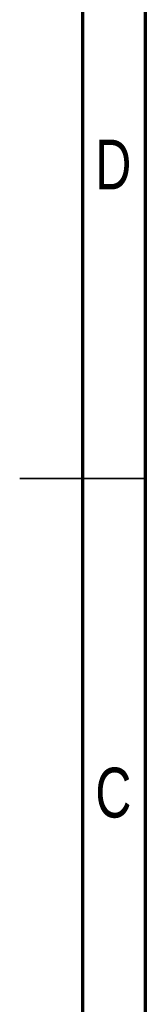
# Model space of a CAD drawing. Header units: inches. Extents: x 0.6 to 16.3, y 0.2 to 11.5.
# Tile 18 of 30: x 15.945 to 16.339, y 4.198 to 7.284. Entities that reach past the tile are written whole.
import ezdxf

# ---------------------------------------------------------------- set-up
doc = ezdxf.new("R2010")
doc.units = ezdxf.units.IN
doc.header["$MEASUREMENT"] = 0
doc.styles.add('SLDTEXTSTYLE0', font='TXT', dxfattribs={"width": 0.75})

msp = doc.modelspace()

# ---------------------------------------------------------------- linework, layer by layer
at = {"color": 7, "linetype": 'Continuous', "lineweight": 70}
for p, q in [((16.3386, 11.4961), (16.3386, 0.1969)), ((16.1417, 11.2992), (16.1417, 0.3937))]:
    msp.add_line(p, q, dxfattribs=at)
at = {"color": 7, "linetype": 'Continuous', "lineweight": 35}
for p, q in [((16.3386, 5.8465), (15.9449, 5.8465)), ((16.1417, 5.8465), (16.3386, 5.8465))]:
    msp.add_line(p, q, dxfattribs=at)

# ---------------------------------------------------------------- texts
at = {"color": 7, "linetype": 'Continuous', "lineweight": 0, "char_height": 0.1562, "attachment_point": 2, "style": 'SLDTEXTSTYLE0'}
for s, insert in [('D', (16.2383, 6.9084)), ('C', (16.2385, 4.9399))]:
    msp.add_mtext(s, dxfattribs=dict(at, insert=insert))

doc.saveas('drawing.dxf')
